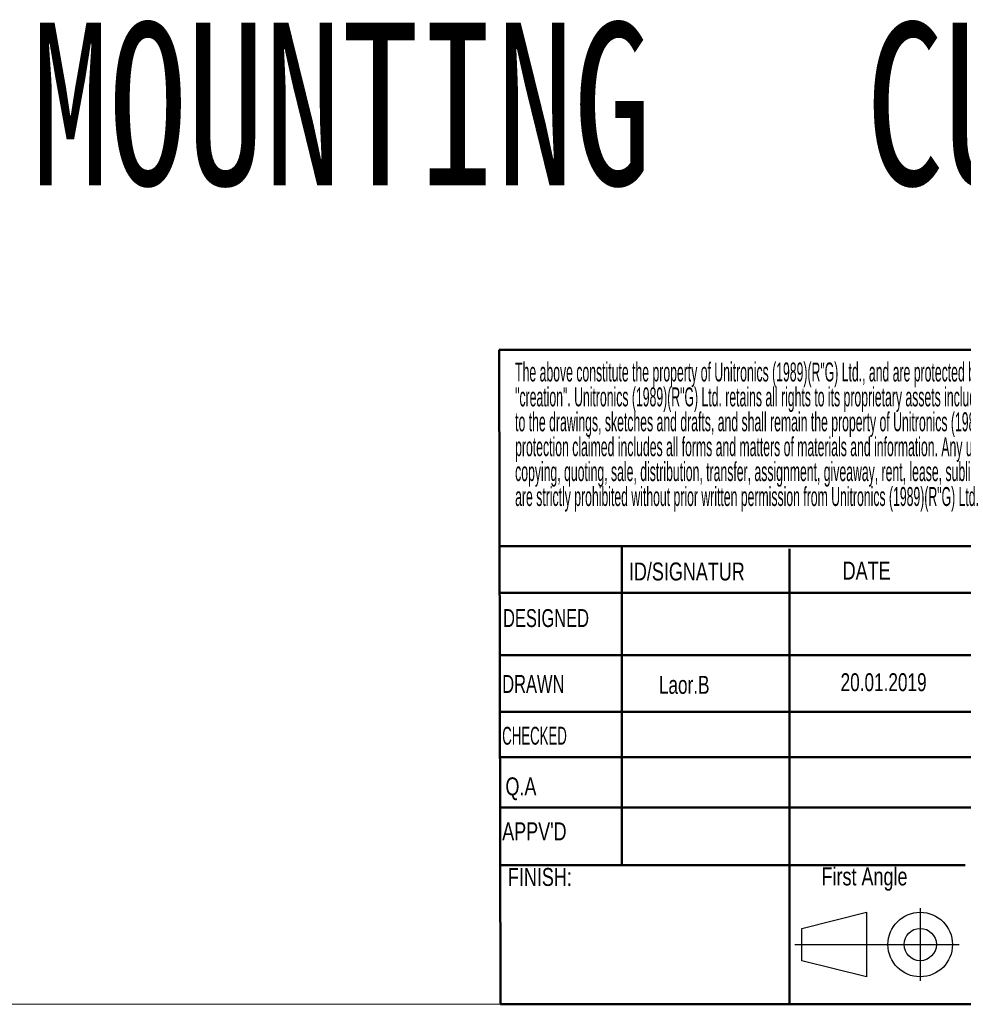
# Model space of a CAD drawing. Header units: millimetres. Extents: x -473 to 23648, y -382 to 1866.
# Tile 123 of 256: x 3892 to 4182, y -382 to -80. Entities that reach past the tile are written whole.
import ezdxf

# ---------------------------------------------------------------- set-up
doc = ezdxf.new("R2010")
doc.units = ezdxf.units.MM
doc.header["$LTSCALE"] = 80
doc.layers.get('0').update_dxf_attribs({"linetype": 'CONTINUOUS'})
doc.layers.add('SLD-0', color=7, linetype='CONTINUOUS')
doc.styles.add('SLDTEXTSTYLE0', font='TXT', dxfattribs={"width": 0.75})
doc.styles.add('SLDTEXTSTYLE1', font='TXT', dxfattribs={"width": 0.686449})
doc.styles.add('SLDTEXTSTYLE3', font='TXT', dxfattribs={"width": 0.482098})
doc.styles.add('SLDTEXTSTYLE4', font='TXT', dxfattribs={"width": 0.551421})
doc.styles.get("Standard").update_dxf_attribs({"font": 'technic_.ttf', "width": 0.7})

# ---------------------------------------------------------------- blocks, each defined once
blk = doc.blocks.new('Block1')
at = {"layer": 'SLD-0'}
for p, q in [((294.621, 17.065), (300.621, 18.565)), ((300.621, 18.565), (300.621, 12.565)), ((305.621, 18.936), (305.621, 12.193)), ((294.621, 14.065), (294.621, 17.065)), ((293.976, 15.565), (309.24, 15.565)), ((300.621, 12.565), (294.621, 14.065))]:
    blk.add_line(p, q, dxfattribs=at)
for radius in [3, 1.5]:
    blk.add_circle((305.621, 15.565), radius, dxfattribs=at)
blk = doc.blocks.new('SW_NOTE_0')
at = {"layer": 'SLD-0', "color": 0, "char_height": 1.5875, "attachment_point": 1, "style": 'SLDTEXTSTYLE3'}
for s, insert in [('The above constitute the property of Unitronics (1989)(R"G) Ltd., and are protected by copyright laws as its', (0, 2.046)), ('"creation". Unitronics (1989)(R"G) Ltd. retains all rights to its proprietary assets including, but not limited', (0, -0.037)), ('to the drawings, sketches and drafts, and shall remain the property of Unitronics (1989)(R"G) Ltd. Copyright', (0, -2.121)), ('protection claimed includes all forms and matters of materials and information. Any unauthorized use,', (0, -4.204)), ('copying, quoting, sale, distribution, transfer, assignment, giveaway, rent, lease, sublicense or dispose thereof', (0, -6.288)), ('are strictly prohibited without prior written permission from Unitronics (1989)(R"G) Ltd.', (0, -8.372))]:
    blk.add_mtext(s, dxfattribs=dict(at, insert=insert))

msp = doc.modelspace()

# ---------------------------------------------------------------- linework, layer by layer
at = {"color": 7, "linetype": 'Continuous', "lineweight": 50}
for p, q in [((4039.46, -181.234), (4537.836, -181.234)), ((4039.46, -181.234), (4039.787, -382.445)), ((4537.836, -241.643), (4039.558, -241.643)), ((4077.106, -241.643), (4077.106, -339.685)), ((4128.71, -242.422), (4128.71, -382.445)), ((4309.8, -255.913), (4039.581, -255.913)), ((4309.8, -275.109), (4039.613, -275.109)), ((4309.8, -292.479), (4039.641, -292.479)), ((4309.8, -306.431), (4039.664, -306.431)), ((4041.652, -321.948), (4039.689, -321.948)), ((4041.652, -321.948), (4537.836, -321.948)), ((4182.705, -339.685), (4039.718, -339.685)), ((4039.787, -382.445), (4538.163, -382.445))]:
    msp.add_line(p, q, dxfattribs=at)
at = {"lineweight": 0}
msp.add_line((2110.224, -382.445), (4537.836, -382.445), dxfattribs=at)

# ---------------------------------------------------------------- block references
at = {"color": 7, "linetype": 'Continuous', "xscale": 3.307392, "yscale": 3.307392, "zscale": 3.307392}
msp.add_blockref('Block1', (3158.076, -415.548), dxfattribs=at)
at = {"layer": 'SLD-0', "xscale": 3.67488, "yscale": 3.67488, "zscale": 3.67488}
msp.add_blockref('SW_NOTE_0', (4044.319, -192.647), dxfattribs=at)

# ---------------------------------------------------------------- texts
at = {"lineweight": 0, "char_height": 50, "width": 1058.23335, "attachment_point": 1}
for s, insert in [('{\\fSimSun|b0|i0|c134|p2;FLANGE MOUNTING}', (3729.027, -80.622)), ('{\\fSimSun|b0|i0|c134|p2;CUT OUT DRAWING}', (4152.208, -80.622))]:
    msp.add_mtext(s, dxfattribs=dict(at, insert=insert))
at = {"color": 7, "linetype": 'Continuous', "lineweight": 0, "attachment_point": 1}
for s, insert, char_height, style in [('ID/SIGNATUR', (4079.305, -246.63), 5.51232, 'SLDTEXTSTYLE0'), ('DATE', (4145.042, -246.352), 5.5123, 'SLDTEXTSTYLE0'), ('DRAWN', (4040.359, -281.21), 5.5123, 'SLDTEXTSTYLE1'), ('Q.A', (4041.343, -312.683), 5.5123, 'SLDTEXTSTYLE0'), ("APPV'D", (4040.345, -326.512), 5.5123, 'SLDTEXTSTYLE0')]:
    msp.add_mtext(s, dxfattribs=dict(at, insert=insert, char_height=char_height, style=style))
at = {"layer": 'SLD-0', "attachment_point": 1}
for s, insert, char_height, style in [('DESIGNED', (4040.609, -260.949), 5.5123, 'SLDTEXTSTYLE1'), ('{\\fArial|b0|i0|c0|p34;Laor.B}', (4088.522, -281.466), 5.51232, 'SLDTEXTSTYLE1'), ('{\\fArial|b0|i0|c177|p34;20.01.2019}', (4144.401, -280.658), 5.51232, 'SLDTEXTSTYLE1'), ('CHECKED', (4040.347, -297.116), 5.5123, 'SLDTEXTSTYLE4'), ('FINISH:', (4042.096, -340.541), 5.5123, 'SLDTEXTSTYLE0'), ('First Angle', (4138.544, -340.384), 5.51232, 'SLDTEXTSTYLE0')]:
    msp.add_mtext(s, dxfattribs=dict(at, insert=insert, char_height=char_height, style=style))

doc.saveas('drawing.dxf')
